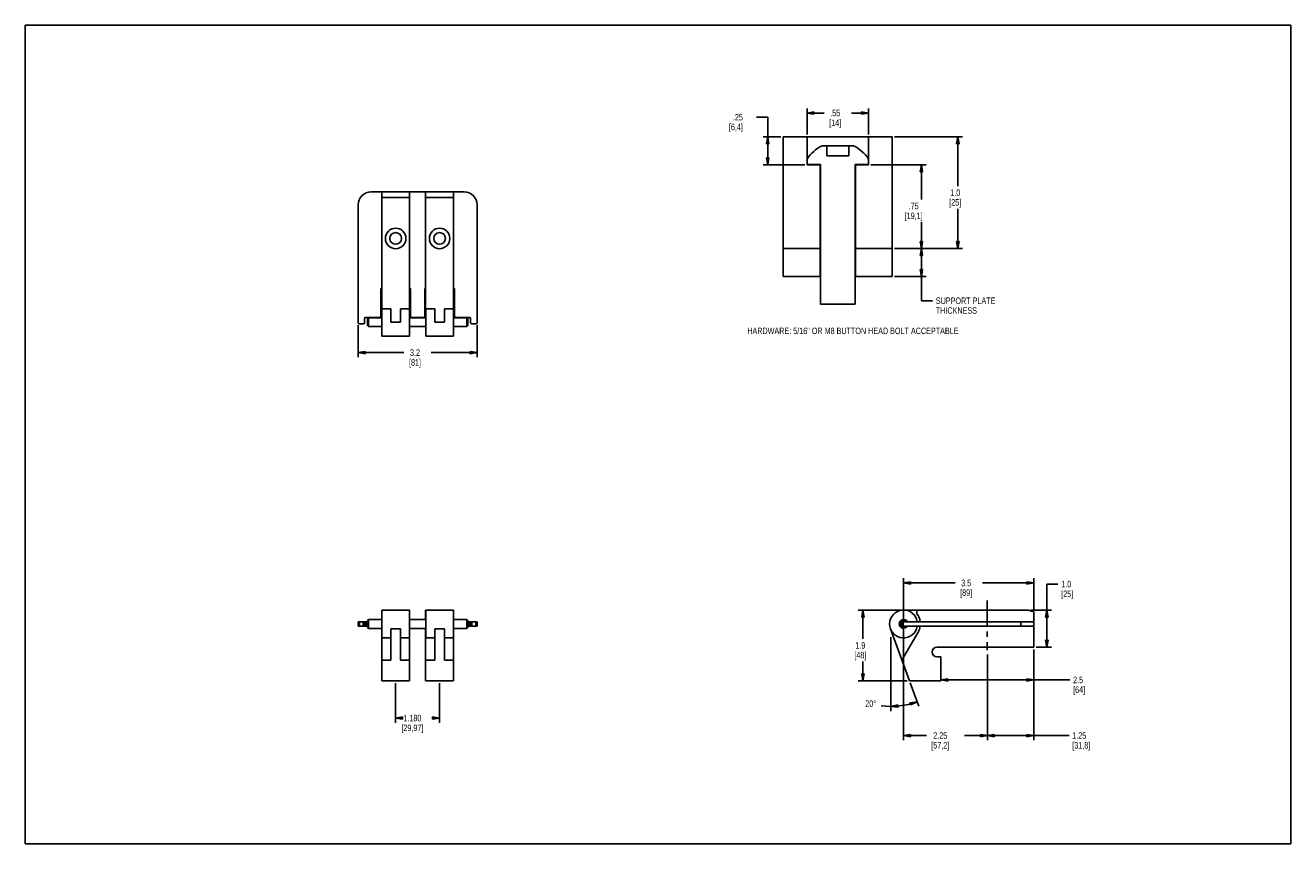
# Model space of a CAD drawing. Header units: inches. Extents: x 0 to 34, y 0 to 22.
import ezdxf

# ---------------------------------------------------------------- set-up
doc = ezdxf.new("R2010")
doc.units = ezdxf.units.IN
doc.header["$LTSCALE"] = 1.87
doc.header["$MEASUREMENT"] = 0
doc.linetypes.add('CENTER', pattern=[0.6, 0.375, -0.075, 0.075, -0.075])
doc.layers.get('0').update_dxf_attribs({"linetype": 'CONTINUOUS'})
doc.layers.add('DEFAULT_1', color=7, linetype='CENTER')
doc.styles.get("Standard").update_dxf_attribs({"font": 'txt', "width": 0.8})
doc.dimstyles.new('DIMSTYLE_1', dxfattribs={"dimtxt": 0.175, "dimasz": 0.1875, "dimexe": 0.125, "dimexo": 0.0625, "dimgap": 0.0875, "dimtad": 0, "dimtih": 1, "dimtoh": 1, "dimdec": 1, "dimlfac": 0.333333, "dimzin": 4, "dimdsep": 46, "dimtxsty": 'STANDARD', "dimblk": 'CLOSED', "dimblk1": 'CLOSED', "dimblk2": 'CLOSED', "dimcen": 0.09, "dimadec": 3, "dimazin": 1, "dimtp": 0.005, "dimtm": 0.005, "dimtfac": 1, "dimtdec": 1, "dimtofl": 0, "dimtmove": 0, "dimatfit": 3, "dimldrblk": 'CLOSED', "dimfxl": 1, "dimtolj": 1, "dimtzin": 4, "dimarcsym": 0})
doc.dimstyles.new('DIMSTYLE_2', dxfattribs={"dimtxt": 0.175, "dimasz": 0.1875, "dimexe": 0.125, "dimexo": 0.0625, "dimgap": 0.0875, "dimtad": 0, "dimtih": 1, "dimtoh": 1, "dimlfac": 0.333333, "dimzin": 4, "dimdsep": 46, "dimtxsty": 'STANDARD', "dimblk": 'CLOSED', "dimblk1": 'CLOSED', "dimblk2": 'CLOSED', "dimcen": 0.09, "dimadec": 3, "dimazin": 1, "dimtp": 0.005, "dimtm": 0.005, "dimtfac": 1, "dimtofl": 0, "dimtmove": 0, "dimatfit": 3, "dimldrblk": 'CLOSED', "dimfxl": 1, "dimtolj": 1, "dimtzin": 4, "dimarcsym": 0})
doc.dimstyles.new('DIMSTYLE_3', dxfattribs={"dimtxt": 0.175, "dimasz": 0.1875, "dimexe": 0.125, "dimexo": 0.0625, "dimgap": 0.0875, "dimtad": 0, "dimtih": 1, "dimtoh": 1, "dimdec": 3, "dimlfac": 0.333333, "dimzin": 4, "dimdsep": 46, "dimtxsty": 'STANDARD', "dimblk": 'CLOSED', "dimblk1": 'CLOSED', "dimblk2": 'CLOSED', "dimcen": 0.09, "dimadec": 3, "dimazin": 1, "dimtp": 0.005, "dimtm": 0.005, "dimtfac": 1, "dimtdec": 3, "dimtofl": 0, "dimtmove": 0, "dimatfit": 3, "dimldrblk": 'CLOSED', "dimfxl": 1, "dimtolj": 1, "dimtzin": 4, "dimarcsym": 0})
doc.dimstyles.new('DIMSTYLE_4', dxfattribs={"dimtxt": 0.175, "dimasz": 0.1875, "dimexe": 0.125, "dimexo": 0.0625, "dimgap": 0.0875, "dimtad": 0, "dimtih": 1, "dimtoh": 1, "dimdec": 1, "dimzin": 4, "dimdsep": 46, "dimtxsty": 'STANDARD', "dimblk": 'CLOSED', "dimblk1": 'CLOSED', "dimblk2": 'CLOSED', "dimcen": 0.09, "dimadec": 3, "dimazin": 1, "dimtp": 0.005, "dimtm": 0.005, "dimtfac": 1, "dimtdec": 1, "dimtofl": 0, "dimtmove": 0, "dimatfit": 3, "dimldrblk": 'CLOSED', "dimfxl": 1, "dimtolj": 1, "dimtzin": 4, "dimarcsym": 0})
doc.dimstyles.new('DIMSTYLE_5', dxfattribs={"dimtxt": 0.175, "dimasz": 0.1875, "dimexe": 0.125, "dimexo": 0.0625, "dimgap": 0.0875, "dimtad": 0, "dimtih": 1, "dimtoh": 1, "dimdec": 3, "dimzin": 4, "dimdsep": 46, "dimtxsty": 'STANDARD', "dimblk": 'CLOSED', "dimblk1": 'CLOSED', "dimblk2": 'CLOSED', "dimcen": 0.09, "dimadec": 3, "dimazin": 1, "dimtp": 0.005, "dimtm": 0.005, "dimtfac": 1, "dimtdec": 3, "dimtofl": 0, "dimtmove": 0, "dimatfit": 3, "dimldrblk": 'CLOSED', "dimfxl": 1, "dimtolj": 1, "dimtzin": 4, "dimarcsym": 0})
doc.dimstyles.new('DIMSTYLE_6', dxfattribs={"dimtxt": 0.175, "dimasz": 0.1875, "dimexe": 0.125, "dimexo": 0.0625, "dimgap": 0.0875, "dimtad": 0, "dimtih": 1, "dimtoh": 1, "dimzin": 4, "dimdsep": 46, "dimtxsty": 'STANDARD', "dimblk": 'CLOSED', "dimblk1": 'CLOSED', "dimblk2": 'CLOSED', "dimcen": 0.09, "dimadec": 3, "dimazin": 1, "dimtp": 0.005, "dimtm": 0.005, "dimtfac": 1, "dimtofl": 0, "dimtmove": 0, "dimatfit": 3, "dimldrblk": 'CLOSED', "dimfxl": 1, "dimtolj": 1, "dimtzin": 4, "dimarcsym": 0})
doc.dimstyles.new('DIMSTYLE_7', dxfattribs={"dimtxt": 0.175, "dimasz": 0.1875, "dimexe": 0.125, "dimexo": 0.0625, "dimgap": 0.0875, "dimtad": 0, "dimtih": 1, "dimtoh": 1, "dimdec": 0, "dimzin": 4, "dimdsep": 46, "dimtxsty": 'STANDARD', "dimblk": 'CLOSED', "dimblk1": 'CLOSED', "dimblk2": 'CLOSED', "dimcen": 0.09, "dimadec": 3, "dimazin": 1, "dimtp": 0.5, "dimtm": 0.5, "dimtfac": 1, "dimtdec": 0, "dimtofl": 0, "dimtmove": 0, "dimatfit": 3, "dimldrblk": 'CLOSED', "dimfxl": 1, "dimtolj": 1, "dimtzin": 4, "dimarcsym": 0})

# ---------------------------------------------------------------- blocks, each defined once
blk = doc.blocks.new('_CLOSED')
at = {"color": 0, "linetype": 'ByBlock'}
for p, q in [((0, 0), (-1, 0.17)), ((-1, 0.17), (-1, -0.17)), ((-1, -0.17), (0, 0)), ((-1, 0), (0, 0))]:
    blk.add_line(p, q, dxfattribs=at)
blk = doc.blocks.new('*D1')
at = {"color": 2, "linetype": 'Continuous'}
for p, q in [((23.359, 19.002), (25.181, 19.002)), ((25.056, 19.002), (25.056, 17.677)), ((25.056, 16.002), (25.056, 17.064)), ((23.359, 16.002), (25.181, 16.002))]:
    blk.add_line(p, q, dxfattribs=at)
at = {"color": 2, "linetype": 'Continuous', "xscale": 0.1875, "yscale": 0.1875, "zscale": 0.1875}
for p, rotation in [((25.056, 19.002), 90), ((25.056, 16.002), 270)]:
    blk.add_blockref('_CLOSED', p, dxfattribs=dict(at, rotation=rotation))
at = {"color": 2, "linetype": 'Continuous', "insert": (24.986, 17.589), "char_height": 0.175, "width": 0.56, "attachment_point": 2, "line_spacing_factor": 0.9}
blk.add_mtext('1.0\\P[25]', dxfattribs=at)
blk = doc.blocks.new('*D2')
at = {"color": 2, "linetype": 'Continuous'}
for p, q in [((22.72, 18.252), (24.204, 18.252)), ((24.079, 18.252), (24.079, 17.316)), ((24.079, 16.002), (24.079, 16.704)), ((23.359, 16.002), (24.204, 16.002))]:
    blk.add_line(p, q, dxfattribs=at)
at = {"color": 2, "linetype": 'Continuous', "xscale": 0.1875, "yscale": 0.1875, "zscale": 0.1875}
for p, rotation in [((24.079, 18.252), 90), ((24.079, 16.002), 270)]:
    blk.add_blockref('_CLOSED', p, dxfattribs=dict(at, rotation=rotation))
at = {"color": 2, "linetype": 'Continuous', "insert": (23.869, 17.229), "char_height": 0.175, "width": 0.84, "attachment_point": 2, "line_spacing_factor": 0.9}
blk.add_mtext('.75\\P[19,1]', dxfattribs=at)
blk = doc.blocks.new('*D3')
at = {"color": 2, "linetype": 'Continuous'}
for p, q in [((23.359, 15.999), (24.204, 15.999)), ((24.079, 15.999), (24.079, 15.624)), ((24.079, 15.249), (24.079, 15.624)), ((24.079, 15.624), (24.079, 14.595)), ((23.359, 15.249), (24.204, 15.249)), ((24.079, 14.595), (24.378, 14.595))]:
    blk.add_line(p, q, dxfattribs=at)
at = {"color": 2, "linetype": 'Continuous', "xscale": 0.1875, "yscale": 0.1875, "zscale": 0.1875}
for p, rotation in [((24.079, 15.999), 90), ((24.079, 15.249), 270)]:
    blk.add_blockref('_CLOSED', p, dxfattribs=dict(at, rotation=rotation))
at = {"color": 2, "linetype": 'Continuous', "insert": (24.465, 14.683), "char_height": 0.175, "width": 1.82, "attachment_point": 1, "line_spacing_factor": 0.9}
blk.add_mtext('SUPPORT PLATE\\PTHICKNESS', dxfattribs=at)
blk = doc.blocks.new('*D4')
at = {"color": 2, "linetype": 'Continuous'}
for p, q in [((19.948, 19.53), (19.649, 19.53)), ((19.948, 18.627), (19.948, 19.53)), ((20.303, 19.002), (19.823, 19.002)), ((19.948, 19.002), (19.948, 18.627)), ((19.948, 18.252), (19.948, 18.627)), ((20.942, 18.252), (19.823, 18.252))]:
    blk.add_line(p, q, dxfattribs=at)
at = {"color": 2, "linetype": 'Continuous', "xscale": 0.1875, "yscale": 0.1875, "zscale": 0.1875}
for p, rotation in [((19.948, 19.002), 90), ((19.948, 18.252), 270)]:
    blk.add_blockref('_CLOSED', p, dxfattribs=dict(at, rotation=rotation))
at = {"color": 2, "linetype": 'Continuous', "insert": (19.281, 19.618), "char_height": 0.175, "width": 0.7, "attachment_point": 3, "line_spacing_factor": 0.9}
blk.add_mtext('.25\\P[6,4]', dxfattribs=at)
blk = doc.blocks.new('*D5')
at = {"color": 2, "linetype": 'Continuous'}
for p, q in [((21.004, 19.064), (21.004, 19.767)), ((22.657, 19.064), (22.657, 19.767)), ((21.004, 19.642), (21.463, 19.642)), ((22.657, 19.642), (22.198, 19.642))]:
    blk.add_line(p, q, dxfattribs=at)
at = {"color": 2, "linetype": 'Continuous', "xscale": 0.1875, "yscale": 0.1875, "zscale": 0.1875, "rotation": 180}
blk.add_blockref('_CLOSED', (21.004, 19.642), dxfattribs=at)
at = {"color": 2, "linetype": 'Continuous', "xscale": 0.1875, "yscale": 0.1875, "zscale": 0.1875}
blk.add_blockref('_CLOSED', (22.657, 19.642), dxfattribs=at)
at = {"color": 2, "linetype": 'Continuous', "insert": (21.761, 19.73), "char_height": 0.175, "width": 0.56, "attachment_point": 2, "line_spacing_factor": 0.9}
blk.add_mtext('.55\\P[14]', dxfattribs=at)
blk = doc.blocks.new('*D6')
at = {"color": 2, "linetype": 'Continuous'}
for p, q in [((8.941, 13.943), (8.941, 13.076)), ((12.141, 13.943), (12.141, 13.076)), ((8.941, 13.201), (10.174, 13.201)), ((12.141, 13.201), (10.909, 13.201))]:
    blk.add_line(p, q, dxfattribs=at)
at = {"color": 2, "linetype": 'Continuous', "xscale": 0.1875, "yscale": 0.1875, "zscale": 0.1875, "rotation": 180}
blk.add_blockref('_CLOSED', (8.941, 13.201), dxfattribs=at)
at = {"color": 2, "linetype": 'Continuous', "xscale": 0.1875, "yscale": 0.1875, "zscale": 0.1875}
blk.add_blockref('_CLOSED', (12.141, 13.201), dxfattribs=at)
at = {"color": 2, "linetype": 'Continuous', "insert": (10.471, 13.289), "char_height": 0.175, "width": 0.56, "attachment_point": 2, "line_spacing_factor": 0.9}
blk.add_mtext('3.2\\P[81]', dxfattribs=at)
blk = doc.blocks.new('*D7')
at = {"color": 2, "linetype": 'Continuous'}
for p, q in [((9.951, 4.319), (9.951, 3.252)), ((11.131, 4.319), (11.131, 3.252)), ((9.951, 3.377), (9.964, 3.377)), ((11.131, 3.377), (11.119, 3.377))]:
    blk.add_line(p, q, dxfattribs=at)
at = {"color": 2, "linetype": 'Continuous', "xscale": 0.1875, "yscale": 0.1875, "zscale": 0.1875, "rotation": 180}
blk.add_blockref('_CLOSED', (9.951, 3.377), dxfattribs=at)
at = {"color": 2, "linetype": 'Continuous', "xscale": 0.1875, "yscale": 0.1875, "zscale": 0.1875}
blk.add_blockref('_CLOSED', (11.131, 3.377), dxfattribs=at)
at = {"color": 2, "linetype": 'Continuous', "insert": (10.401, 3.464), "char_height": 0.175, "width": 0.98, "attachment_point": 2, "line_spacing_factor": 0.9}
blk.add_mtext('1.180\\P[29,97]', dxfattribs=at)
blk = doc.blocks.new('*D8')
at = {"color": 2, "linetype": 'Continuous'}
for p, q in [((27.448, 5.781), (27.448, 6.98)), ((27.448, 6.98), (27.747, 6.98)), ((27.011, 6.281), (27.573, 6.281)), ((27.448, 6.281), (27.448, 5.781)), ((27.448, 5.281), (27.448, 5.781)), ((27.161, 5.281), (27.573, 5.281))]:
    blk.add_line(p, q, dxfattribs=at)
at = {"color": 2, "linetype": 'Continuous', "xscale": 0.1875, "yscale": 0.1875, "zscale": 0.1875}
for p, rotation in [((27.448, 6.281), 90), ((27.448, 5.281), 270)]:
    blk.add_blockref('_CLOSED', p, dxfattribs=dict(at, rotation=rotation))
at = {"color": 2, "linetype": 'Continuous', "insert": (27.834, 7.067), "char_height": 0.175, "width": 0.56, "attachment_point": 1, "line_spacing_factor": 0.9}
blk.add_mtext('1.0\\P[25]', dxfattribs=at)
blk = doc.blocks.new('*D9')
at = {"color": 2, "linetype": 'Continuous'}
for p, q in [((23.599, 5.97), (23.599, 7.135)), ((23.599, 7.01), (24.981, 7.01)), ((27.099, 7.01), (25.716, 7.01)), ((27.099, 6.294), (27.099, 7.135))]:
    blk.add_line(p, q, dxfattribs=at)
at = {"color": 2, "linetype": 'Continuous', "xscale": 0.1875, "yscale": 0.1875, "zscale": 0.1875, "rotation": 180}
blk.add_blockref('_CLOSED', (23.599, 7.01), dxfattribs=at)
at = {"color": 2, "linetype": 'Continuous', "xscale": 0.1875, "yscale": 0.1875, "zscale": 0.1875}
blk.add_blockref('_CLOSED', (27.099, 7.01), dxfattribs=at)
at = {"color": 2, "linetype": 'Continuous', "insert": (25.279, 7.097), "char_height": 0.175, "width": 0.56, "attachment_point": 2, "line_spacing_factor": 0.9}
blk.add_mtext('3.5\\P[89]', dxfattribs=at)
blk = doc.blocks.new('*D10')
at = {"color": 2, "linetype": 'Continuous'}
for p, q in [((27.099, 5.219), (27.099, 4.277)), ((24.599, 4.402), (25.849, 4.402)), ((27.099, 4.402), (25.849, 4.402)), ((25.849, 4.402), (28.065, 4.402))]:
    blk.add_line(p, q, dxfattribs=at)
at = {"color": 2, "linetype": 'Continuous', "xscale": 0.1875, "yscale": 0.1875, "zscale": 0.1875, "rotation": 180}
blk.add_blockref('_CLOSED', (24.599, 4.402), dxfattribs=at)
at = {"color": 2, "linetype": 'Continuous', "xscale": 0.1875, "yscale": 0.1875, "zscale": 0.1875}
blk.add_blockref('_CLOSED', (27.099, 4.402), dxfattribs=at)
at = {"color": 2, "linetype": 'Continuous', "insert": (28.153, 4.49), "char_height": 0.175, "width": 0.56, "attachment_point": 1, "line_spacing_factor": 0.9}
blk.add_mtext('2.5\\P[64]', dxfattribs=at)
blk = doc.blocks.new('*D11')
at = {"color": 2, "linetype": 'Continuous'}
for p, q in [((23.536, 6.281), (22.382, 6.281)), ((22.507, 6.281), (22.507, 5.506)), ((22.507, 4.381), (22.507, 4.894)), ((23.693, 4.381), (22.382, 4.381))]:
    blk.add_line(p, q, dxfattribs=at)
at = {"color": 2, "linetype": 'Continuous', "xscale": 0.1875, "yscale": 0.1875, "zscale": 0.1875}
for p, rotation in [((22.507, 6.281), 90), ((22.507, 4.381), 270)]:
    blk.add_blockref('_CLOSED', p, dxfattribs=dict(at, rotation=rotation))
at = {"color": 2, "linetype": 'Continuous', "insert": (22.437, 5.419), "char_height": 0.175, "width": 0.56, "attachment_point": 2, "line_spacing_factor": 0.9}
blk.add_mtext('1.9\\P[48]', dxfattribs=at)
blk = doc.blocks.new('*D12')
at = {"color": 2, "linetype": 'Continuous'}
for p, q in [((27.099, 5.219), (27.099, 2.782)), ((25.849, 4.63), (25.849, 2.782)), ((25.849, 2.907), (26.474, 2.907)), ((27.099, 2.907), (26.474, 2.907)), ((26.474, 2.907), (28.044, 2.907))]:
    blk.add_line(p, q, dxfattribs=at)
at = {"color": 2, "linetype": 'Continuous', "xscale": 0.1875, "yscale": 0.1875, "zscale": 0.1875, "rotation": 180}
blk.add_blockref('_CLOSED', (25.849, 2.907), dxfattribs=at)
at = {"color": 2, "linetype": 'Continuous', "xscale": 0.1875, "yscale": 0.1875, "zscale": 0.1875}
blk.add_blockref('_CLOSED', (27.099, 2.907), dxfattribs=at)
at = {"color": 2, "linetype": 'Continuous', "insert": (28.131, 2.995), "char_height": 0.175, "width": 0.84, "attachment_point": 1, "line_spacing_factor": 0.9}
blk.add_mtext('1.25\\P[31,8]', dxfattribs=at)
blk = doc.blocks.new('*D13')
at = {"color": 2, "linetype": 'Continuous'}
for p, q in [((23.599, 5.845), (23.599, 2.782)), ((25.849, 5.085), (25.849, 2.782)), ((23.599, 2.907), (24.216, 2.907)), ((25.849, 2.907), (25.231, 2.907))]:
    blk.add_line(p, q, dxfattribs=at)
at = {"color": 2, "linetype": 'Continuous', "xscale": 0.1875, "yscale": 0.1875, "zscale": 0.1875, "rotation": 180}
blk.add_blockref('_CLOSED', (23.599, 2.907), dxfattribs=at)
at = {"color": 2, "linetype": 'Continuous', "xscale": 0.1875, "yscale": 0.1875, "zscale": 0.1875}
blk.add_blockref('_CLOSED', (25.849, 2.907), dxfattribs=at)
at = {"color": 2, "linetype": 'Continuous', "insert": (24.584, 2.995), "char_height": 0.175, "width": 0.84, "attachment_point": 2, "line_spacing_factor": 0.9}
blk.add_mtext('2.25\\P[57,2]', dxfattribs=at)
blk = doc.blocks.new('*D14')
at = {"color": 2, "linetype": 'Continuous'}
for p, q in [((23.259, 5.555), (23.259, 3.567)), ((23.777, 4.323), (24.005, 3.698))]:
    blk.add_line(p, q, dxfattribs=at)
for points in [[(23.792, 3.73), (23.962, 3.816), (23.774, 3.79), (23.792, 3.73)], [(23.445, 3.732), (23.259, 3.692), (23.448, 3.669), (23.445, 3.732)]]:
    blk.add_lwpolyline(points, dxfattribs=at)
blk.add_arc((23.259, 5.746), 2.055, 262.7368, 290, dxfattribs=at)
at = {"color": 2, "linetype": 'Continuous', "insert": (22.714, 3.853), "char_height": 0.175, "width": 0.39667, "attachment_point": 2, "line_spacing_factor": 0.9}
blk.add_mtext('20\\fgdt;{\\fgdt;~}', dxfattribs=at)

msp = doc.modelspace()

# ---------------------------------------------------------------- linework, layer by layer
at = {"color": 7, "linetype": 'Continuous'}
for p, q in [((0, 0), (0, 22)), ((0, 22), (34, 22)), ((34, 0), (34, 22)), ((20.3653, 19.0017), (20.3653, 16.0017)), ((20.3653, 19.0017), (23.296, 19.0017)), ((21.0041, 19.0017), (21.0041, 18.2517)), ((22.2506, 18.7617), (21.4106, 18.7617)), ((21.5354, 18.4917), (21.5354, 18.7617)), ((22.1259, 18.4917), (22.1259, 18.7617)), ((22.6571, 19.0017), (22.6571, 18.2517)), ((23.296, 19.0017), (23.296, 16.0017)), ((21.0056, 18.4047), (21.0056, 18.2547)), ((21.5354, 18.4917), (22.1259, 18.4917)), ((22.6556, 18.4047), (22.6556, 18.2547)), ((21.3656, 18.2517), (21.0041, 18.2517)), ((21.3656, 18.2547), (21.0056, 18.2547)), ((21.3581, 18.2517), (21.3581, 16.0017)), ((21.3656, 18.2547), (21.3656, 14.5047)), ((22.6556, 18.2547), (22.2956, 18.2547)), ((22.2956, 18.2547), (22.2956, 14.5047)), ((22.6571, 18.2517), (22.2956, 18.2517)), ((22.3031, 18.2517), (22.3031, 16.0017)), ((11.7914, 17.5206), (9.2914, 17.5206)), ((9.5764, 14.1386), (9.5764, 17.5206)), ((10.3264, 17.3706), (9.5764, 17.3706)), ((10.3264, 14.1386), (10.3264, 17.5206)), ((10.7564, 14.1386), (10.7564, 17.5206)), ((11.5064, 17.3706), (10.7564, 17.3706)), ((11.5064, 14.1386), (11.5064, 17.5206)), ((8.9414, 17.1706), (8.9414, 14.0056)), ((12.1414, 14.0056), (12.1414, 17.1706)), ((20.3653, 16.0017), (21.3656, 16.0017)), ((20.3653, 15.9987), (21.3656, 15.9987)), ((20.3653, 15.9987), (20.3653, 15.2487)), ((21.3581, 15.9987), (21.3581, 15.2487)), ((22.2956, 16.0017), (23.296, 16.0017)), ((22.2956, 15.9987), (23.296, 15.9987)), ((22.3031, 15.9987), (22.3031, 15.2487)), ((23.296, 15.9987), (23.296, 15.2487)), ((20.3653, 15.2487), (21.3656, 15.2487)), ((22.2956, 15.2487), (23.296, 15.2487)), ((9.5764, 14.9206), (9.5514, 14.9206)), ((9.5514, 14.9206), (9.5514, 14.2706)), ((10.3514, 14.9206), (10.3264, 14.9206)), ((10.3514, 14.2706), (10.3514, 14.9206)), ((10.7564, 14.9206), (10.7314, 14.9206)), ((10.7314, 14.9206), (10.7314, 14.2706)), ((11.5314, 14.9206), (11.5064, 14.9206)), ((11.5314, 14.2706), (11.5314, 14.9206)), ((9.5764, 14.3763), (9.8224, 14.3763)), ((9.5814, 14.3763), (9.5814, 13.6466)), ((9.8224, 14.3763), (9.8224, 14.0206)), ((10.0804, 14.3763), (10.3264, 14.3763)), ((10.0804, 14.0206), (10.0804, 14.3763)), ((10.3214, 14.3763), (10.3214, 13.6466)), ((10.7564, 14.3763), (11.0024, 14.3763)), ((10.7614, 14.3763), (10.7614, 13.6466)), ((11.0024, 14.3763), (11.0024, 14.0206)), ((11.2604, 14.3763), (11.5064, 14.3763)), ((11.2604, 14.0206), (11.2604, 14.3763)), ((11.5014, 14.3763), (11.5014, 13.6466)), ((22.2956, 14.5047), (21.3656, 14.5047)), ((8.9764, 13.9706), (9.0814, 13.9706)), ((9.1164, 14.0056), (9.1164, 14.1136)), ((9.1514, 14.1486), (9.5169, 14.1486)), ((9.1914, 14.1086), (9.2214, 14.1386)), ((9.1914, 13.9326), (9.1914, 14.1086)), ((9.2214, 14.1386), (9.5814, 14.1386)), ((9.2214, 13.9026), (9.2214, 14.1386)), ((9.5514, 14.2706), (9.5519, 14.2706)), ((9.5519, 14.2706), (9.5519, 14.1836)), ((9.8224, 14.0206), (10.0804, 14.0206)), ((10.3214, 14.1386), (10.7614, 14.1386)), ((10.3509, 14.2706), (10.3514, 14.2706)), ((10.3509, 14.1836), (10.3509, 14.2706)), ((10.3859, 14.1486), (10.6969, 14.1486)), ((10.7314, 14.2706), (10.7319, 14.2706)), ((10.7319, 14.2706), (10.7319, 14.1836)), ((11.0024, 14.0206), (11.2604, 14.0206)), ((11.5014, 14.1386), (11.8614, 14.1386)), ((11.5309, 14.2706), (11.5314, 14.2706)), ((11.5309, 14.1836), (11.5309, 14.2706)), ((11.5659, 14.1486), (11.9314, 14.1486)), ((11.8914, 14.1086), (11.8614, 14.1386)), ((11.8614, 14.1386), (11.8614, 13.9026)), ((11.8914, 14.1086), (11.8914, 13.9326)), ((11.9664, 14.0056), (11.9664, 14.1136)), ((12.0014, 13.9706), (12.1064, 13.9706)), ((9.1914, 13.9326), (9.2214, 13.9026)), ((9.2214, 13.9026), (9.5814, 13.9026)), ((9.5814, 13.6466), (10.3214, 13.6466)), ((10.3214, 13.9026), (10.7614, 13.9026)), ((10.7614, 13.6466), (11.5014, 13.6466)), ((11.5014, 13.9026), (11.8614, 13.9026)), ((11.8914, 13.9326), (11.8614, 13.9026)), ((9.5764, 6.2813), (10.3264, 6.2813)), ((9.5764, 6.2813), (9.5764, 6.0253)), ((9.5764, 6.1813), (9.5814, 6.1813)), ((9.5814, 6.2813), (9.5814, 5.5333)), ((10.3214, 6.2813), (10.3214, 5.5333)), ((10.3214, 6.1813), (10.3264, 6.1813)), ((10.3264, 6.2813), (10.3264, 6.0253)), ((10.7564, 6.2813), (11.5064, 6.2813)), ((10.7564, 6.2813), (10.7564, 6.0253)), ((10.7564, 6.1813), (10.7614, 6.1813)), ((10.7614, 6.2813), (10.7614, 5.5333)), ((11.5014, 6.2813), (11.5014, 5.5333)), ((11.5014, 6.1813), (11.5064, 6.1813)), ((11.5064, 6.2813), (11.5064, 6.0253)), ((23.5986, 6.2813), (26.9486, 6.2813)), ((23.9543, 6.2813), (23.9543, 6.1813)), ((27.0986, 6.2313), (26.9486, 6.2813)), ((27.0986, 5.2813), (27.0986, 6.2313)), ((8.9414, 5.9658), (9.1914, 5.9658)), ((8.9414, 5.9658), (8.9414, 5.8488)), ((8.9414, 5.8488), (9.1914, 5.8488)), ((8.9764, 5.9658), (8.9764, 5.8488)), ((9.0814, 5.8488), (9.0814, 5.9658)), ((9.1164, 5.8488), (9.1164, 5.9658)), ((9.1514, 5.9658), (9.1514, 5.8488)), ((9.1914, 5.9953), (9.2214, 6.0253)), ((9.1914, 5.8193), (9.1914, 5.9953)), ((9.1914, 5.8193), (9.2214, 5.7893)), ((9.2214, 6.0253), (9.5814, 6.0253)), ((9.2214, 5.7893), (9.2214, 6.0253)), ((9.2214, 5.7893), (9.5814, 5.7893)), ((9.5764, 5.7893), (9.5764, 4.3813)), ((10.3214, 6.0253), (10.7614, 6.0253)), ((10.3214, 5.7893), (10.7614, 5.7893)), ((10.3264, 5.7893), (10.3264, 4.3813)), ((10.7564, 5.7893), (10.7564, 4.3813)), ((11.5014, 6.0253), (11.8614, 6.0253)), ((11.5014, 5.7893), (11.8614, 5.7893)), ((11.5064, 5.7893), (11.5064, 4.3813)), ((11.8914, 5.9953), (11.8614, 6.0253)), ((11.8614, 6.0253), (11.8614, 5.7893)), ((11.8914, 5.8193), (11.8614, 5.7893)), ((11.8914, 5.9953), (11.8914, 5.8193)), ((11.8914, 5.9658), (12.1414, 5.9658)), ((11.8914, 5.8488), (12.1414, 5.8488)), ((11.9314, 5.9658), (11.9314, 5.8488)), ((11.9664, 5.9658), (11.9664, 5.8488)), ((12.0014, 5.9658), (12.0014, 5.8488)), ((12.1064, 5.9658), (12.1064, 5.8488)), ((12.1414, 5.9658), (12.1414, 5.8488)), ((23.5486, 5.9658), (23.5486, 5.8488)), ((23.5486, 5.9658), (27.0986, 5.9658)), ((23.5486, 5.8488), (27.0986, 5.8488)), ((23.5836, 5.9658), (23.5836, 5.8488)), ((26.7486, 5.9658), (26.7486, 5.8488)), ((9.5764, 5.6828), (9.5814, 5.6828)), ((9.5814, 5.5333), (9.8224, 5.5333)), ((9.8224, 5.7794), (10.0804, 5.7794)), ((9.8224, 5.7794), (9.8224, 4.9337)), ((10.0804, 4.9337), (10.0804, 5.7794)), ((10.0804, 5.5333), (10.3214, 5.5333)), ((10.3214, 5.6828), (10.3264, 5.6828)), ((10.7564, 5.6828), (10.7614, 5.6828)), ((10.7614, 5.5333), (11.0024, 5.5333)), ((11.0024, 5.7794), (11.2604, 5.7794)), ((11.0024, 5.7794), (11.0024, 4.9337)), ((11.2604, 4.9337), (11.2604, 5.7794)), ((11.2604, 5.5333), (11.5014, 5.5333)), ((11.5014, 5.6828), (11.5064, 5.6828)), ((23.756, 4.3813), (23.2471, 5.7794)), ((23.9874, 5.6828), (23.5549, 4.9337)), ((24.4986, 5.2813), (27.0986, 5.2813)), ((9.5764, 4.9337), (9.8224, 4.9337)), ((10.0804, 4.9337), (10.3264, 4.9337)), ((10.7564, 4.9337), (11.0024, 4.9337)), ((11.2604, 4.9337), (11.5064, 4.9337)), ((24.4986, 5.0213), (24.5986, 5.0213)), ((24.5986, 4.3813), (24.5986, 5.0213)), ((9.5764, 4.3813), (10.3264, 4.3813)), ((10.7564, 4.3813), (11.5064, 4.3813)), ((23.756, 4.3813), (24.5986, 4.3813)), ((0, 0), (34, 0))]:
    msp.add_line(p, q, dxfattribs=at)
for centre, radius in [((9.9514, 16.2706), 0.2755), ((9.9514, 16.2706), 0.1575), ((11.1314, 16.2706), 0.2755), ((11.1314, 16.2706), 0.1575)]:
    msp.add_circle(centre, radius, dxfattribs=at)
for centre, radius, start, end in [((21.8306, 17.877), 0.9793, 115.39549, 147.39566), ((21.8306, 17.877), 0.9793, 32.60434, 64.60451), ((9.2914, 17.1706), 0.35, 90, 180), ((11.7914, 17.1706), 0.35, 0, 90), ((8.9764, 14.0056), 0.035, 180, 270), ((9.0814, 14.0056), 0.035, 270, 360), ((9.1514, 14.1136), 0.035, 90, 180), ((9.5169, 14.1836), 0.035, 270, 360), ((10.3859, 14.1836), 0.035, 180, 270), ((10.6969, 14.1836), 0.035, 270, 360), ((11.5659, 14.1836), 0.035, 180, 270), ((11.9314, 14.1136), 0.035, 0, 90), ((12.0014, 14.0056), 0.035, 180, 270), ((12.1064, 14.0056), 0.035, 270, 360), ((23.5986, 5.9073), 0.374, 9.00182, 350.99818), ((23.5986, 5.9073), 0.449, 7.48842, 37.60722), ((23.5986, 5.9073), 0.118, 29.72414, 330.27586), ((23.5986, 5.9073), 0.088, 41.69127, 318.30873), ((23.5986, 5.9073), 0.449, 330, 352.51249), ((24.4986, 5.1513), 0.13, 90, 270)]:
    msp.add_arc(centre, radius, start, end, dxfattribs=at)
at = {"layer": 'DEFAULT_1', "color": 5, "linetype": 'CENTER'}
msp.add_line((25.8486, 6.542), (25.8486, 5.2056), dxfattribs=at)

# ---------------------------------------------------------------- texts
at = {"color": 2, "linetype": 'Continuous', "insert": (19.3985, 13.8736), "char_height": 0.175, "width": 6.86, "attachment_point": 1, "line_spacing_factor": 0.9}
msp.add_mtext('HARDWARE: 5/16" OR M8 BUTTON HEAD BOLT ACCEPTABLE', dxfattribs=at)

# ---------------------------------------------------------------- dimensions: what is measured, and where the dimension line sits
at = {"color": 2, "linetype": 'Continuous'}
dim = msp.add_linear_dim(base=(22.6571, 19.6421), p1=(21.0041, 19.0017), p2=(22.6571, 19.0017), text='<>\\P[]', dimstyle='DIMSTYLE_2', dxfattribs=at)
dim.commit()
dim.dimension.update_dxf_attribs({"geometry": '*D5', "text_midpoint": (21.8306, 19.5108), "dimtype": 160})
for base, p1, p2, angle, text, dimstyle, picture, middle in [((19.9476, 18.2517), (20.3653, 19.0017), (21.0041, 18.2517), 270, '<>\\P[]', 'DIMSTYLE_2', '*D4', (19.2112, 19.3991)), ((25.0563, 16.0017), (23.296, 19.0017), (23.296, 16.0017), 270, '<>\\P[]', 'DIMSTYLE_1', '*D1', (25.0563, 17.3705)), ((24.0791, 16.0017), (22.6571, 18.2517), (23.296, 16.0017), 270, '<>\\P[]', 'DIMSTYLE_2', '*D2', (24.0791, 17.01)), ((24.0791, 15.2487), (23.296, 15.9987), (23.296, 15.2487), 270, 'SUPPORT PLATE\\PTHICKNESS\\P[]', 'DIMSTYLE_3', '*D3', (25.3754, 14.4639)), ((8.9414, 13.2011), (12.1414, 14.0056), (8.9414, 14.0056), 180, '<>\\P[]', 'DIMSTYLE_4', '*D6', (10.5414, 13.0699)), ((23.5986, 7.0096), (27.0986, 6.2313), (23.5986, 5.9073), 180, '<>\\P[]', 'DIMSTYLE_4', '*D9', (25.3486, 6.8783)), ((27.4477, 5.2813), (26.9486, 6.2813), (27.0986, 5.2813), 270, '<>\\P[]', 'DIMSTYLE_4', '*D8', (28.114, 6.8484)), ((22.5072, 4.3813), (23.5986, 6.2813), (23.756, 4.3813), 270, '<>\\P[]', 'DIMSTYLE_4', '*D11', (22.5072, 5.2)), ((23.5986, 2.9071), (25.8486, 5.1479), (23.5986, 5.9073), 180, '<>\\P[]', 'DIMSTYLE_6', '*D13', (24.7236, 2.7758)), ((24.5986, 4.4022), (27.0986, 5.2813), (24.5986, 4.3813), 180, '<>\\P[]', 'DIMSTYLE_4', '*D10', (28.4325, 4.2709)), ((25.8486, 2.9071), (27.0986, 5.2813), (25.8486, 4.6928), 180, '<>\\P[]', 'DIMSTYLE_6', '*D12', (28.5514, 2.7758)), ((9.9514, 3.3768), (11.1314, 4.3813), (9.9514, 4.3813), 180, '<>\\P[]', 'DIMSTYLE_5', '*D7', (10.5414, 3.2455))]:
    dim = msp.add_linear_dim(base=base, p1=p1, p2=p2, angle=angle, text=text, dimstyle=dimstyle, dxfattribs=at)
    dim.commit()
    dim.dimension.update_dxf_attribs({"geometry": picture, "text_midpoint": middle, "dimtype": 160})
dim = msp.add_angular_dim_2l(base=(23.615888, 3.723059), line1=((23.259104, 5.638494), (23.259104, 5.617947)), line2=((23.748967, 4.400599), (23.755994, 4.381292)), dimstyle='DIMSTYLE_7', dxfattribs=at)
dim.commit()
dim.dimension.update_dxf_attribs({"geometry": '*D14', "text_midpoint": (22.713505, 3.765609), "dimtype": 162})

doc.saveas('drawing.dxf')
